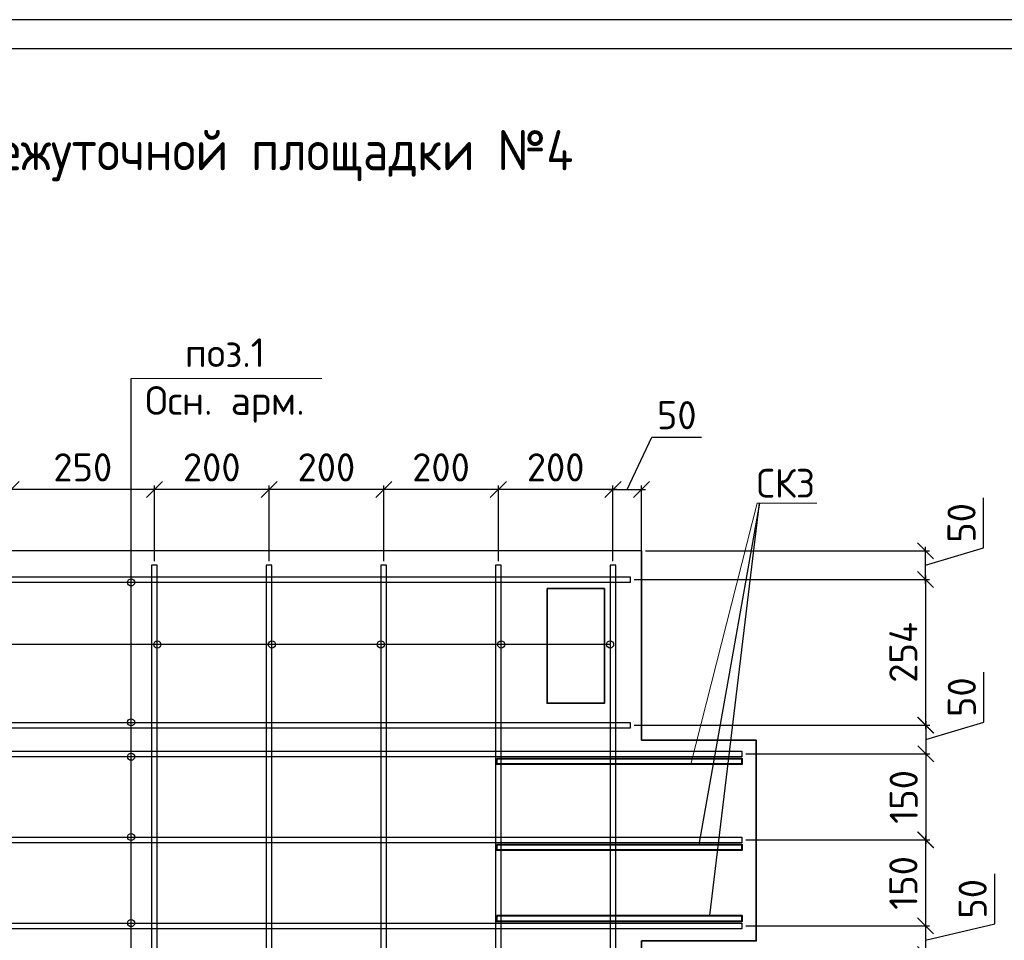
# Model space of a CAD drawing. Header units: millimetres. Extents: x 40580 to 2152466, y -328404 to 177125.
# Tile 233 of 252: x 667442 to 676031, y 169099 to 177125. Entities that reach past the tile are written whole.
import ezdxf

# ---------------------------------------------------------------- set-up
doc = ezdxf.new("R2010")
doc.units = ezdxf.units.MM
doc.linetypes.add('CENTER', pattern=[2, 1.25, -0.25, 0.25, -0.25])
doc.layers.add('11', color=7, linetype='Continuous')
doc.layers.add('Столовая - обозначения', color=7, linetype='Continuous')
for name, color, linetype, lineweight in [('Арм_хомуты', 133, 'Continuous', 18), ('ОСИ', 7, 'CENTER', 15), ('Перекрытие ж_бетон', 250, 'Continuous', 30), ('подоснова', 151, 'Continuous', 5), ('Столовая Двери и окна', 7, 'Continuous', 15), ('ТЕКСТ', 7, 'Continuous', 15)]:
    doc.layers.add(name, color=color, linetype=linetype, lineweight=lineweight)
doc.layers.add('Стена_ бетон несущ.', color=7, linetype='Continuous', lineweight=70, true_color=0xb4b496)
doc.styles.add('GOST-2.304_Type-B', font='GOST_Common.ttf')
doc.styles.get("Standard").update_dxf_attribs({"font": 'isocpeur.ttf'})
doc.styles.add('ГОСТ', font='isocpeur.ttf')
doc.styles.add('ГОСТ 2.304', font='isocpeur.ttf')
doc.dimstyles.new('Осевые', dxfattribs={"dimscale": 0.7, "dimtxt": 450, "dimasz": 400, "dimexe": 100, "dimexo": 100, "dimgap": 100, "dimtad": 1, "dimdec": 0, "dimzin": 0, "dimdsep": 46, "dimtxsty": 'Standard', "dimblk": 'OBLIQUE', "dimcen": 9, "dimdle": 100, "dimazin": 0, "dimtm": 1e-09, "dimtfac": 1, "dimtdec": 0, "dimtofl": 0, "dimtmove": 0, "dimatfit": 3, "dimfxl": 1, "dimtolj": 1, "dimtzin": 0, "dimarcsym": 0})

# ---------------------------------------------------------------- blocks, each defined once
blk = doc.blocks.new('Штамп')
at = {"layer": '11'}
blk.add_line((311469.7, 126227.7), (252069.7, 126227.7), dxfattribs=at)
at = {"layer": '11', "lineweight": 30}
blk.add_line((254209.6, 125977.7), (311219.7, 125977.7), dxfattribs=at)
blk = doc.blocks.new('_OBLIQUE')
at = {"color": 0, "linetype": 'ByBlock'}
blk.add_line((-0.5, -0.5), (0.5, 0.5), dxfattribs=at)
blk = doc.blocks.new('*D6213')
at = {"layer": 'Defpoints', "color": 0, "linetype": 'ByBlock', "lineweight": 25, "ltscale": 13, "transparency": 16777216}
for p in [(672867.8, 173029.6), (672867.8, 172448), (672617.8, 172368.5)]:
    blk.add_point(p, dxfattribs=at)
at = {"layer": 'ОСИ', "color": 0, "linetype": 'ByBlock', "lineweight": -2, "ltscale": 13, "transparency": 16777216}
for p, q in [((672742.8, 173029.6), (672957.3, 173484.6)), ((672957.3, 173484.6), (673391.3, 173484.6)), ((672582.8, 173029.6), (672902.8, 173029.6)), ((672617.8, 172403.5), (672617.8, 173064.6)), ((672867.8, 172483), (672867.8, 173064.6))]:
    blk.add_line(p, q, dxfattribs=at)
at = {"layer": 'ОСИ', "color": 0, "linetype": 'ByBlock', "lineweight": -2, "ltscale": 13, "transparency": 16777216, "xscale": 140, "yscale": 140, "zscale": 140, "rotation": 180}
blk.add_blockref('_OBLIQUE', (672617.8, 173029.6), dxfattribs=at)
at = {"layer": 'ОСИ', "color": 0, "linetype": 'ByBlock', "lineweight": -2, "ltscale": 13, "transparency": 16777216, "xscale": 140, "yscale": 140, "zscale": 140}
blk.add_blockref('_OBLIQUE', (672867.8, 173029.6), dxfattribs=at)
at = {"layer": 'ОСИ', "color": 0, "linetype": 'ByBlock', "ltscale": 13, "transparency": 16777216, "insert": (673174.3, 173677.1), "char_height": 245, "attachment_point": 5}
blk.add_mtext('\\A1;50', dxfattribs=at)
blk = doc.blocks.new('*D6214')
at = {"layer": 'Defpoints', "color": 0, "linetype": 'ByBlock', "lineweight": 25, "ltscale": 13, "transparency": 16777216}
for p in [(671617.8, 173029.6), (671617.8, 172368.5), (672617.8, 172368.5)]:
    blk.add_point(p, dxfattribs=at)
at = {"layer": 'ОСИ', "color": 0, "linetype": 'ByBlock', "lineweight": -2, "ltscale": 13, "transparency": 16777216}
for p, q in [((672652.8, 173029.6), (671582.8, 173029.6)), ((671617.8, 172403.5), (671617.8, 173064.6)), ((672617.8, 172403.5), (672617.8, 173064.6))]:
    blk.add_line(p, q, dxfattribs=at)
at = {"layer": 'ОСИ', "color": 0, "linetype": 'ByBlock', "lineweight": -2, "ltscale": 13, "transparency": 16777216, "xscale": 140, "yscale": 140, "zscale": 140, "rotation": 180}
blk.add_blockref('_OBLIQUE', (671617.8, 173029.6), dxfattribs=at)
at = {"layer": 'ОСИ', "color": 0, "linetype": 'ByBlock', "lineweight": -2, "ltscale": 13, "transparency": 16777216, "xscale": 140, "yscale": 140, "zscale": 140}
blk.add_blockref('_OBLIQUE', (672617.8, 173029.6), dxfattribs=at)
at = {"layer": 'ОСИ', "color": 0, "linetype": 'ByBlock', "ltscale": 13, "transparency": 16777216, "insert": (672117.8, 173222.1), "char_height": 245, "attachment_point": 5}
blk.add_mtext('\\A1;200', dxfattribs=at)
blk = doc.blocks.new('*D6215')
at = {"layer": 'Defpoints', "color": 0, "linetype": 'ByBlock', "lineweight": 25, "ltscale": 13, "transparency": 16777216}
for p in [(670617.8, 173029.6), (670617.8, 172368.5), (671617.8, 172368.5)]:
    blk.add_point(p, dxfattribs=at)
at = {"layer": 'ОСИ', "color": 0, "linetype": 'ByBlock', "lineweight": -2, "ltscale": 13, "transparency": 16777216}
for p, q in [((671652.8, 173029.6), (670582.8, 173029.6)), ((670617.8, 172403.5), (670617.8, 173064.6)), ((671617.8, 172403.5), (671617.8, 173064.6))]:
    blk.add_line(p, q, dxfattribs=at)
at = {"layer": 'ОСИ', "color": 0, "linetype": 'ByBlock', "lineweight": -2, "ltscale": 13, "transparency": 16777216, "xscale": 140, "yscale": 140, "zscale": 140, "rotation": 180}
blk.add_blockref('_OBLIQUE', (670617.8, 173029.6), dxfattribs=at)
at = {"layer": 'ОСИ', "color": 0, "linetype": 'ByBlock', "lineweight": -2, "ltscale": 13, "transparency": 16777216, "xscale": 140, "yscale": 140, "zscale": 140}
blk.add_blockref('_OBLIQUE', (671617.8, 173029.6), dxfattribs=at)
at = {"layer": 'ОСИ', "color": 0, "linetype": 'ByBlock', "ltscale": 13, "transparency": 16777216, "insert": (671117.8, 173222.1), "char_height": 245, "attachment_point": 5}
blk.add_mtext('\\A1;200', dxfattribs=at)
blk = doc.blocks.new('*D6216')
at = {"layer": 'Defpoints', "color": 0, "linetype": 'ByBlock', "lineweight": 25, "ltscale": 13, "transparency": 16777216}
for p in [(669617.8, 173029.6), (669617.8, 172368.5), (670617.8, 172368.5)]:
    blk.add_point(p, dxfattribs=at)
at = {"layer": 'ОСИ', "color": 0, "linetype": 'ByBlock', "lineweight": -2, "ltscale": 13, "transparency": 16777216}
for p, q in [((670652.8, 173029.6), (669582.8, 173029.6)), ((669617.8, 172403.5), (669617.8, 173064.6)), ((670617.8, 172403.5), (670617.8, 173064.6))]:
    blk.add_line(p, q, dxfattribs=at)
at = {"layer": 'ОСИ', "color": 0, "linetype": 'ByBlock', "lineweight": -2, "ltscale": 13, "transparency": 16777216, "xscale": 140, "yscale": 140, "zscale": 140, "rotation": 180}
blk.add_blockref('_OBLIQUE', (669617.8, 173029.6), dxfattribs=at)
at = {"layer": 'ОСИ', "color": 0, "linetype": 'ByBlock', "lineweight": -2, "ltscale": 13, "transparency": 16777216, "xscale": 140, "yscale": 140, "zscale": 140}
blk.add_blockref('_OBLIQUE', (670617.8, 173029.6), dxfattribs=at)
at = {"layer": 'ОСИ', "color": 0, "linetype": 'ByBlock', "ltscale": 13, "transparency": 16777216, "insert": (670117.8, 173222.1), "char_height": 245, "attachment_point": 5}
blk.add_mtext('\\A1;200', dxfattribs=at)
blk = doc.blocks.new('*D6217')
at = {"layer": 'Defpoints', "color": 0, "linetype": 'ByBlock', "lineweight": 25, "ltscale": 13, "transparency": 16777216}
for p in [(668617.8, 173029.6), (668617.8, 172368.5), (669617.8, 172368.5)]:
    blk.add_point(p, dxfattribs=at)
at = {"layer": 'ОСИ', "color": 0, "linetype": 'ByBlock', "lineweight": -2, "ltscale": 13, "transparency": 16777216}
for p, q in [((669652.8, 173029.6), (668582.8, 173029.6)), ((668617.8, 172403.5), (668617.8, 173064.6)), ((669617.8, 172403.5), (669617.8, 173064.6))]:
    blk.add_line(p, q, dxfattribs=at)
at = {"layer": 'ОСИ', "color": 0, "linetype": 'ByBlock', "lineweight": -2, "ltscale": 13, "transparency": 16777216, "xscale": 140, "yscale": 140, "zscale": 140, "rotation": 180}
blk.add_blockref('_OBLIQUE', (668617.8, 173029.6), dxfattribs=at)
at = {"layer": 'ОСИ', "color": 0, "linetype": 'ByBlock', "lineweight": -2, "ltscale": 13, "transparency": 16777216, "xscale": 140, "yscale": 140, "zscale": 140}
blk.add_blockref('_OBLIQUE', (669617.8, 173029.6), dxfattribs=at)
at = {"layer": 'ОСИ', "color": 0, "linetype": 'ByBlock', "ltscale": 13, "transparency": 16777216, "insert": (669117.8, 173222.1), "char_height": 245, "attachment_point": 5}
blk.add_mtext('\\A1;200', dxfattribs=at)
blk = doc.blocks.new('*D6218')
at = {"layer": 'Defpoints', "color": 0, "linetype": 'ByBlock', "lineweight": 25, "ltscale": 13, "transparency": 16777216}
for p in [(667367.8, 173029.6), (667367.8, 172368.6), (668617.8, 172368.5)]:
    blk.add_point(p, dxfattribs=at)
at = {"layer": 'ОСИ', "color": 0, "linetype": 'ByBlock', "lineweight": -2, "ltscale": 13, "transparency": 16777216}
for p, q in [((668652.8, 173029.6), (667332.8, 173029.6)), ((667367.8, 172403.6), (667367.8, 173064.6)), ((668617.8, 172403.5), (668617.8, 173064.6))]:
    blk.add_line(p, q, dxfattribs=at)
at = {"layer": 'ОСИ', "color": 0, "linetype": 'ByBlock', "lineweight": -2, "ltscale": 13, "transparency": 16777216, "xscale": 140, "yscale": 140, "zscale": 140, "rotation": 180}
blk.add_blockref('_OBLIQUE', (667367.8, 173029.6), dxfattribs=at)
at = {"layer": 'ОСИ', "color": 0, "linetype": 'ByBlock', "lineweight": -2, "ltscale": 13, "transparency": 16777216, "xscale": 140, "yscale": 140, "zscale": 140}
blk.add_blockref('_OBLIQUE', (668617.8, 173029.6), dxfattribs=at)
at = {"layer": 'ОСИ', "color": 0, "linetype": 'ByBlock', "ltscale": 13, "transparency": 16777216, "insert": (667992.8, 173222.1), "char_height": 245, "attachment_point": 5}
blk.add_mtext('\\A1;250', dxfattribs=at)
blk = doc.blocks.new('*D6228')
at = {"layer": 'Defpoints', "color": 0, "linetype": 'ByBlock', "lineweight": 25, "ltscale": 13, "transparency": 16777216}
for p in [(672867.8, 172493.5), (675343.3, 172493.5), (672767.8, 172244.2)]:
    blk.add_point(p, dxfattribs=at)
at = {"layer": 'ОСИ', "color": 0, "linetype": 'ByBlock', "lineweight": -2, "ltscale": 13, "transparency": 16777216}
for p, q in [((675850.8, 172521.1), (675850.8, 172955.1)), ((672902.8, 172493.5), (675378.3, 172493.5)), ((675343.3, 172209.2), (675343.3, 172528.5)), ((675343.3, 172368.9), (675850.8, 172521.1)), ((672802.8, 172244.2), (675378.3, 172244.2))]:
    blk.add_line(p, q, dxfattribs=at)
at = {"layer": 'ОСИ', "color": 0, "linetype": 'ByBlock', "lineweight": -2, "ltscale": 13, "transparency": 16777216, "xscale": 140, "yscale": 140, "zscale": 140}
for p, rotation in [((675343.3, 172493.5), 90), ((675343.3, 172244.2), 270)]:
    blk.add_blockref('_OBLIQUE', p, dxfattribs=dict(at, rotation=rotation))
at = {"layer": 'ОСИ', "color": 0, "linetype": 'ByBlock', "ltscale": 13, "transparency": 16777216, "insert": (675658.3, 172738.1), "char_height": 245, "attachment_point": 5, "rotation": 90}
blk.add_mtext('\\A1;50', dxfattribs=at)
blk = doc.blocks.new('*D6229')
at = {"layer": 'Defpoints', "color": 0, "linetype": 'ByBlock', "lineweight": 25, "ltscale": 13, "transparency": 16777216}
for p in [(672767.8, 172244.2), (672767.8, 170974.2), (675343.3, 170974.2)]:
    blk.add_point(p, dxfattribs=at)
at = {"layer": 'ОСИ', "color": 0, "linetype": 'ByBlock', "lineweight": -2, "ltscale": 13, "transparency": 16777216}
for p, q in [((672802.8, 172244.2), (675378.3, 172244.2)), ((675343.3, 172279.2), (675343.3, 170939.2)), ((672802.8, 170974.2), (675378.3, 170974.2))]:
    blk.add_line(p, q, dxfattribs=at)
at = {"layer": 'ОСИ', "color": 0, "linetype": 'ByBlock', "lineweight": -2, "ltscale": 13, "transparency": 16777216, "xscale": 140, "yscale": 140, "zscale": 140}
for p, rotation in [((675343.3, 172244.2), 90), ((675343.3, 170974.2), 270)]:
    blk.add_blockref('_OBLIQUE', p, dxfattribs=dict(at, rotation=rotation))
at = {"layer": 'ОСИ', "color": 0, "linetype": 'ByBlock', "ltscale": 13, "transparency": 16777216, "insert": (675150.8, 171609.2), "char_height": 245, "attachment_point": 5, "rotation": 90}
blk.add_mtext('\\A1;254', dxfattribs=at)
blk = doc.blocks.new('*D6230')
at = {"layer": 'Defpoints', "color": 0, "linetype": 'ByBlock', "lineweight": 25, "ltscale": 13, "transparency": 16777216}
for p in [(673742.8, 169974.2), (673742.8, 169224.2), (675343.7, 169224.2)]:
    blk.add_point(p, dxfattribs=at)
at = {"layer": 'ОСИ', "color": 0, "linetype": 'ByBlock', "lineweight": -2, "ltscale": 13, "transparency": 16777216}
for p, q in [((675343.7, 170009.2), (675343.7, 169189.2)), ((673777.8, 169974.2), (675378.7, 169974.2)), ((673777.8, 169224.2), (675378.7, 169224.2))]:
    blk.add_line(p, q, dxfattribs=at)
at = {"layer": 'ОСИ', "color": 0, "linetype": 'ByBlock', "lineweight": -2, "ltscale": 13, "transparency": 16777216, "xscale": 140, "yscale": 140, "zscale": 140}
for p, rotation in [((675343.7, 169974.2), 90), ((675343.7, 169224.2), 270)]:
    blk.add_blockref('_OBLIQUE', p, dxfattribs=dict(at, rotation=rotation))
at = {"layer": 'ОСИ', "color": 0, "linetype": 'ByBlock', "ltscale": 13, "transparency": 16777216, "insert": (675151.2, 169599.2), "char_height": 245, "attachment_point": 5, "rotation": 90}
blk.add_mtext('\\A1;150', dxfattribs=at)
blk = doc.blocks.new('*D6231')
at = {"layer": 'Defpoints', "color": 0, "linetype": 'ByBlock', "lineweight": 25, "ltscale": 13, "transparency": 16777216}
for p in [(673742.8, 169224.2), (672767.8, 168974.2), (675343.7, 168974.2)]:
    blk.add_point(p, dxfattribs=at)
at = {"layer": 'ОСИ', "color": 0, "linetype": 'ByBlock', "lineweight": -2, "ltscale": 13, "transparency": 16777216}
for p, q in [((675947.9, 169243.7), (675947.9, 169677.7)), ((673777.8, 169224.2), (675378.7, 169224.2)), ((675343.7, 169259.2), (675343.7, 168939.2)), ((675343.7, 169099.2), (675947.9, 169243.7)), ((672802.8, 168974.2), (675378.7, 168974.2))]:
    blk.add_line(p, q, dxfattribs=at)
at = {"layer": 'ОСИ', "color": 0, "linetype": 'ByBlock', "lineweight": -2, "ltscale": 13, "transparency": 16777216, "xscale": 140, "yscale": 140, "zscale": 140}
for p, rotation in [((675343.7, 169224.2), 90), ((675343.7, 168974.2), 270)]:
    blk.add_blockref('_OBLIQUE', p, dxfattribs=dict(at, rotation=rotation))
at = {"layer": 'ОСИ', "color": 0, "linetype": 'ByBlock', "ltscale": 13, "transparency": 16777216, "insert": (675755.4, 169460.7), "char_height": 245, "attachment_point": 5, "rotation": 90}
blk.add_mtext('\\A1;50', dxfattribs=at)
blk = doc.blocks.new('*D6237')
at = {"layer": 'Defpoints', "color": 0, "linetype": 'ByBlock', "lineweight": 25, "ltscale": 13, "transparency": 16777216}
for p in [(672767.8, 170974.2), (673742.8, 170724.2), (675345.9, 170724.2)]:
    blk.add_point(p, dxfattribs=at)
at = {"layer": 'ОСИ', "color": 0, "linetype": 'ByBlock', "lineweight": -2, "ltscale": 13, "transparency": 16777216}
for p, q in [((675853.4, 171001.5), (675853.4, 171435.5)), ((675345.9, 171009.2), (675345.9, 170689.2)), ((672802.8, 170974.2), (675380.9, 170974.2)), ((675345.9, 170849.2), (675853.4, 171001.5)), ((673777.8, 170724.2), (675380.9, 170724.2))]:
    blk.add_line(p, q, dxfattribs=at)
at = {"layer": 'ОСИ', "color": 0, "linetype": 'ByBlock', "lineweight": -2, "ltscale": 13, "transparency": 16777216, "xscale": 140, "yscale": 140, "zscale": 140}
for p, rotation in [((675345.9, 170974.2), 90), ((675345.9, 170724.2), 270)]:
    blk.add_blockref('_OBLIQUE', p, dxfattribs=dict(at, rotation=rotation))
at = {"layer": 'ОСИ', "color": 0, "linetype": 'ByBlock', "ltscale": 13, "transparency": 16777216, "insert": (675660.9, 171218.5), "char_height": 245, "attachment_point": 5, "rotation": 90}
blk.add_mtext('\\A1;50', dxfattribs=at)
blk = doc.blocks.new('*D6238')
at = {"layer": 'Defpoints', "color": 0, "linetype": 'ByBlock', "lineweight": 25, "ltscale": 13, "transparency": 16777216}
for p in [(673742.8, 170724.2), (673742.8, 169974.2), (675346.3, 169974.2)]:
    blk.add_point(p, dxfattribs=at)
at = {"layer": 'ОСИ', "color": 0, "linetype": 'ByBlock', "lineweight": -2, "ltscale": 13, "transparency": 16777216}
for p, q in [((675346.3, 170759.2), (675346.3, 169939.2)), ((673777.8, 170724.2), (675381.3, 170724.2)), ((673777.8, 169974.2), (675381.3, 169974.2))]:
    blk.add_line(p, q, dxfattribs=at)
at = {"layer": 'ОСИ', "color": 0, "linetype": 'ByBlock', "lineweight": -2, "ltscale": 13, "transparency": 16777216, "xscale": 140, "yscale": 140, "zscale": 140}
for p, rotation in [((675346.3, 170724.2), 90), ((675346.3, 169974.2), 270)]:
    blk.add_blockref('_OBLIQUE', p, dxfattribs=dict(at, rotation=rotation))
at = {"layer": 'ОСИ', "color": 0, "linetype": 'ByBlock', "ltscale": 13, "transparency": 16777216, "insert": (675153.8, 170349.2), "char_height": 245, "attachment_point": 5, "rotation": 90}
blk.add_mtext('\\A1;150', dxfattribs=at)

msp = doc.modelspace()

# ---------------------------------------------------------------- linework, layer by layer
at = {"layer": 'Арм_хомуты', "color": 18, "lineweight": 40, "true_color": 0x000000}
for points in [[(671604.639, 170684.231), (673742.765, 170684.231), (673742.765, 170634.231), (671604.639, 170634.231)], [(671604.639, 169934.231), (673742.765, 169934.231), (673742.765, 169884.231), (671604.639, 169884.231)], [(671604.639, 169314.231), (673742.765, 169314.231), (673742.765, 169264.231), (671604.639, 169264.231)]]:
    msp.add_lwpolyline(points, close=True, dxfattribs=at)
at = {"layer": 'Перекрытие ж_бетон', "color": 18, "linetype": 'Continuous', "lineweight": 25, "true_color": 0x000000}
for points in [[(668642.765, 165317.372), (668642.765, 172368.483), (668592.765, 172368.483), (668592.765, 165317.372)], [(669642.765, 165317.372), (669642.765, 172368.483), (669592.765, 172368.483), (669592.765, 165317.372)], [(670642.765, 165317.372), (670642.765, 172368.483), (670592.765, 172368.483), (670592.765, 165317.372)], [(671642.765, 165317.372), (671642.765, 172368.483), (671592.765, 172368.483), (671592.765, 165317.372)], [(672642.765, 165317.372), (672642.765, 172368.483), (672592.765, 172368.483), (672592.765, 165317.372)], [(659992.765, 172269.231), (672767.765, 172269.231), (672767.765, 172219.231), (659992.765, 172219.231)], [(659992.765, 170999.231), (672767.765, 170999.231), (672767.765, 170949.231), (659992.765, 170949.231)], [(658992.765, 170749.231), (673742.765, 170749.231), (673742.765, 170699.231), (658992.765, 170699.231)], [(658992.765, 169999.231), (673742.765, 169999.231), (673742.765, 169949.231), (658992.765, 169949.231)], [(658992.765, 169249.231), (673742.765, 169249.231), (673742.765, 169199.231), (658992.765, 169199.231)]]:
    msp.add_lwpolyline(points, close=True, dxfattribs=at)
at = {"layer": 'подоснова', "color": 18, "ltscale": 0.3, "true_color": 0x000000}
msp.add_line((670077.371, 173996.328), (668414.167, 173996.328), dxfattribs=at)
at = {"layer": 'подоснова', "color": 18, "lineweight": 15, "ltscale": 0.3, "true_color": 0x000000}
msp.add_line((673875.495, 172908.621), (673875.595, 172908.621), dxfattribs=at)
for points in [[(673298.301, 170634.231), (673875.495, 172908.621)], [(674395.595, 172908.621), (673875.595, 172908.621)]]:
    msp.add_lwpolyline(points, dxfattribs=at)
at = {"layer": 'Стена_ бетон несущ.', "color": 18, "linetype": 'Continuous', "lineweight": 35, "true_color": 0x000000, "transparency": 33554687}
msp.add_lwpolyline([(659867.765, 172497.37), (659867.765, 170847.37), (658867.765, 170847.37), (658867.765, 169097.37), (659867.765, 169097.37), (659867.765, 166247.37), (658867.765, 166247.37), (658867.765, 164747.37), (672867.765, 164743.407), (673867.765, 164743.407), (673867.765, 166243.407), (672867.765, 166243.407), (672867.765, 169093.407), (673867.765, 169093.407), (673867.765, 170843.407), (672867.765, 170843.407), (672867.765, 172493.407), (659867.765, 172497.37)], dxfattribs=at)
msp.add_lwpolyline([(672042.765, 172165.42), (672542.765, 172165.42), (672542.765, 171165.42), (672042.765, 171165.42)], close=True, dxfattribs=at)
at = {"layer": 'Столовая Двери и окна', "color": 18, "lineweight": 25, "true_color": 0x000000}
for p, q in [((668414.167, 166999.231), (668414.167, 173996.328)), ((673895.595, 172908.621), (673365.326, 169934.231)), ((673463.838, 169314.231), (673895.595, 172908.621)), ((672867.765, 172493.483), (672617.765, 172493.483)), ((672592.765, 171678.366), (659524.929, 171678.366))]:
    msp.add_line(p, q, dxfattribs=at)
at = {"layer": 'Столовая Двери и окна', "color": 18, "lineweight": 30, "true_color": 0x000000}
for centre in [(668414.167, 172219.231), (668642.765, 171678.366), (669642.765, 171678.366), (670592.765, 171678.366), (671642.765, 171678.366), (672592.765, 171678.366), (668414.167, 170999.231), (668414.167, 170699.231), (668414.167, 169999.231), (668414.167, 169249.231)]:
    msp.add_circle(centre, 30.99, dxfattribs=at)

# ---------------------------------------------------------------- block references
at = {"layer": 'Столовая - обозначения', "color": 18, "lineweight": 20, "true_color": 0x000000}
msp.add_blockref('Штамп', (381519.945, 50897.048), dxfattribs=at)

# ---------------------------------------------------------------- texts
at = {"layer": 'подоснова', "color": 18, "ltscale": 0.3, "true_color": 0x000000, "insert": (669232.644, 174187.759), "char_height": 250, "width": 3270.99844, "attachment_point": 5, "style": 'ГОСТ 2.304'}
msp.add_mtext(' \\Pпоз.1\\PОсн. арм. ', dxfattribs=at)
at = {"layer": 'подоснова', "color": 18, "ltscale": 0.3, "true_color": 0x000000, "insert": (674125.595, 173208.621), "char_height": 250, "attachment_point": 2, "style": 'GOST-2.304_Type-B'}
msp.add_mtext('СК3 ', dxfattribs=at)
at = {"layer": 'ТЕКСТ', "color": 18, "ltscale": 6, "true_color": 0x000000, "insert": (666338.337, 176161.969), "char_height": 350, "width": 12142.26589, "attachment_point": 2, "style": 'ГОСТ'}
msp.add_mtext('{\\W0.9;План верхнего армирования Промежуточной площадки №4 }', dxfattribs=at)

# ---------------------------------------------------------------- dimensions: what is measured, and where the dimension line sits
at = {"layer": 'ОСИ', "color": 18, "linetype": 'ByBlock', "ltscale": 13, "true_color": 0x000000}
for base, p1, p2, angle, picture, middle in [((672867.765, 173029.616), (672617.765, 172368.483), (672867.765, 172448.026), 180, '*D6213', (673027.311, 173484.616)), ((675343.694, 168974.231), (673742.765, 169224.231), (672767.765, 168974.231), 90, '*D6231', (675947.93, 169313.696))]:
    dim = msp.add_linear_dim(base=base, p1=p1, p2=p2, angle=angle, dimstyle='Осевые', override={"dimtxt": 350, "dimasz": 200, "dimexe": 50, "dimexo": 50, "dimlfac": 0.2, "dimdle": 50, "dimtmove": 1}, dxfattribs=at)
    dim.commit()
    dim.dimension.update_dxf_attribs({"geometry": picture, "text_midpoint": middle, "dimtype": 160})
for base, p1, p2, angle, picture, middle in [((667367.765, 173029.616), (668617.765, 172368.483), (667367.765, 172368.597), 180, '*D6218', (667992.765, 173222.116)), ((668617.765, 173029.616), (669617.765, 172368.483), (668617.765, 172368.483), 180, '*D6217', (669117.765, 173222.116)), ((669617.765, 173029.616), (670617.765, 172368.483), (669617.765, 172368.483), 180, '*D6216', (670117.765, 173222.116)), ((670617.765, 173029.616), (671617.765, 172368.483), (670617.765, 172368.483), 180, '*D6215', (671117.765, 173222.116)), ((671617.765, 173029.616), (672617.765, 172368.483), (671617.765, 172368.483), 180, '*D6214', (672117.765, 173222.116)), ((675343.278, 172493.483), (672767.765, 172244.231), (672867.765, 172493.483), 90, '*D6228', (675658.278, 172591.107)), ((675343.278, 170974.231), (672767.765, 172244.231), (672767.765, 170974.231), 90, '*D6229', (675150.778, 171609.231)), ((675345.903, 170724.231), (672767.765, 170974.231), (673742.765, 170724.231), 90, '*D6237', (675660.903, 171071.481)), ((675346.319, 169974.231), (673742.765, 170724.231), (673742.765, 169974.231), 90, '*D6238', (675153.819, 170349.231)), ((675343.694, 169224.231), (673742.765, 169974.231), (673742.765, 169224.231), 90, '*D6230', (675151.194, 169599.231))]:
    dim = msp.add_linear_dim(base=base, p1=p1, p2=p2, angle=angle, dimstyle='Осевые', override={"dimtxt": 350, "dimasz": 200, "dimexe": 50, "dimexo": 50, "dimlfac": 0.2, "dimdle": 50, "dimtmove": 1}, dxfattribs=at)
    dim.commit()
    dim.dimension.update_dxf_attribs({"geometry": picture, "text_midpoint": middle})

doc.saveas('drawing.dxf')
